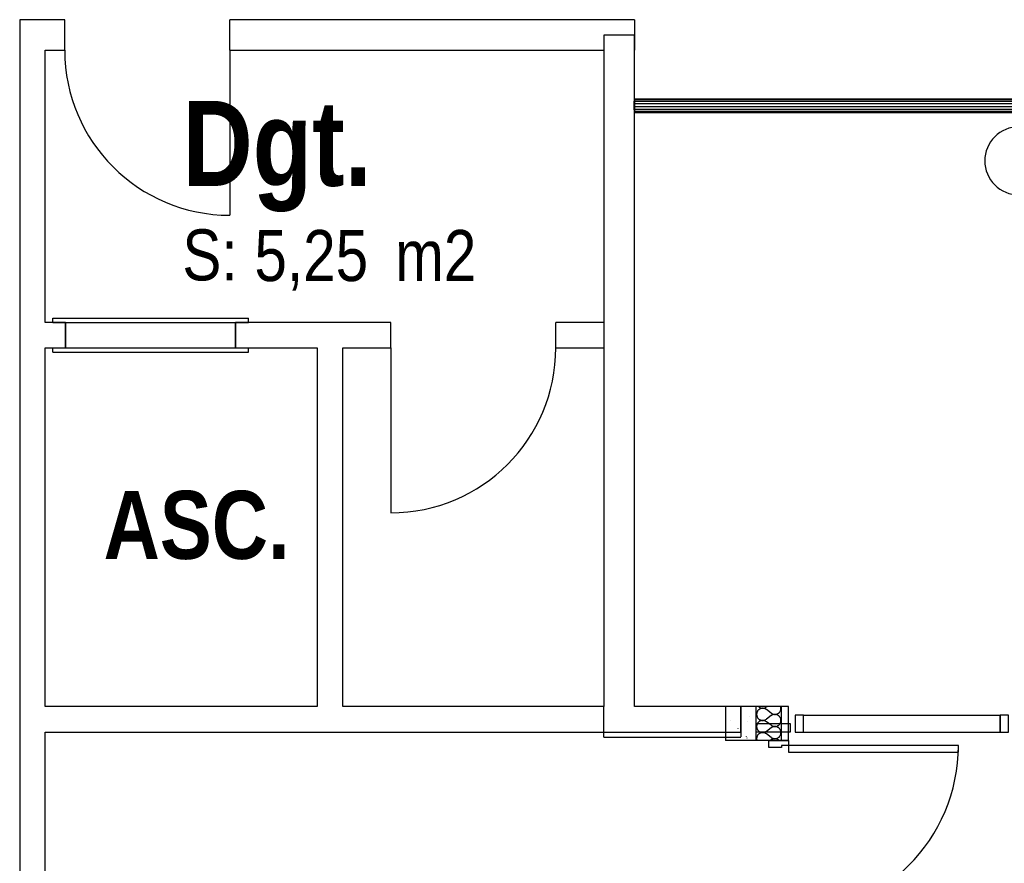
# Model space of a CAD drawing. Extents: x -18402 to 10376, y -5092 to 34139.
# Tile 53 of 78: x 3029 to 3608, y -2616 to -2120. Entities that reach past the tile are written whole.
import ezdxf

# ---------------------------------------------------------------- set-up
doc = ezdxf.new("R2010")
doc.units = 0
doc.linetypes.add('rdc_02$0$Tirets', pattern=[4.586109, 2.822222, -1.763887])
doc.linetypes.add('rdc_02$0$Tirets A', pattern=[2.2, 1.1, -1.1])
for name, color, linetype in [('0_XREF', 251, 'Continuous'), ('rdc_02$0$0._Étage_1_02-04 Mur.Construction', 251, 'Continuous'), ('rdc_02$0$0._Étage_1_02-05 Poteau.Construction', 251, 'Continuous'), ('rdc_02$0$0._Étage_1_02-06 Poutre.Construction', 251, 'Continuous'), ('rdc_02$0$0._Étage_1_06-02 Texte 200ème 100ème.Texte', 251, 'Continuous'), ('rdc_02$0$0._Étage_1_A-AREA-____-OTLN.Modèle IFC', 251, 'Continuous'), ('rdc_02$0$0._Étage_1_A-FLOR-HRAL-OTLN.Modèle IFC', 251, 'Continuous'), ('rdc_02$0$0._Étage_1_A-GLAZ-CWMG-OTLN.Modèle IFC', 251, 'Continuous'), ('rdc_02$0$0._Étage_1_A-WALL-____-OTLN.Modèle IFC', 251, 'Continuous'), ('rdc_02$0$0._Étage_1_Portes ARCHICAD', 251, 'Continuous'), ('rdc_02$0$0._Étage_1_S-COLS-____-OTLN.Modèle IFC', 251, 'Continuous')]:
    doc.layers.add(name, color=color, linetype=linetype)
doc.styles.add('rdc_02$0$STYLE_GENERE_1', font='ARIALNB.TTF')
doc.styles.add('rdc_02$0$STYLE_GENERE_3', font='ARIALN.TTF')

# ---------------------------------------------------------------- blocks, each defined once
blk = doc.blocks.new('*X242', base_point=(-8046, -58706.2))
at = {"layer": 'rdc_02$0$0._Étage_1_02-04 Mur.Construction', "linetype": 'Continuous', "ltscale": 0.1}
for p, q in [((34629.5, -25240), (34629.7, -25240.2)), ((34629.7, -25240.2), (34631.7, -25241.9)), ((34631.7, -25241.9), (34633.8, -25243.5)), ((34633.8, -25243.5), (34636, -25245)), ((34671.3, -25245.7), (34673.5, -25244.4)), ((34673.5, -25244.4), (34675.7, -25242.9)), ((34679.5, -25240), (34675.7, -25242.9)), ((34760.6, -25242.2), (34760, -25240)), ((34761, -25244.7), (34760.6, -25242.2)), ((34618.7, -25283.1), (34618.6, -25285.7)), ((34618.6, -25285.7), (34618.7, -25288.3)), ((34619, -25280.5), (34618.7, -25283.1)), ((34618.7, -25288.3), (34619, -25291)), ((34619.4, -25277.9), (34619, -25280.5)), ((34619, -25291), (34619.4, -25293.6)), ((34620.1, -25275.3), (34619.4, -25277.9)), ((34619.4, -25293.6), (34620.1, -25296.1)), ((34621, -25272.8), (34620.1, -25275.3)), ((34620.1, -25296.1), (34621, -25298.6)), ((34622, -25270.4), (34621, -25272.8)), ((34621, -25298.6), (34622, -25301)), ((34623.2, -25268.1), (34622, -25270.4)), ((34622, -25301), (34623.2, -25303.4)), ((34624.6, -25265.8), (34623.2, -25268.1)), ((34626.2, -25263.7), (34624.6, -25265.8)), ((34627.9, -25261.7), (34626.2, -25263.7)), ((34629.7, -25259.8), (34627.9, -25261.7)), ((34631.7, -25258.1), (34629.7, -25259.8)), ((34633.8, -25256.5), (34631.7, -25258.1)), ((34636, -25255), (34633.8, -25256.5)), ((34636, -25245), (34638.3, -25246.2)), ((34638.3, -25253.8), (34636, -25255)), ((34638.3, -25246.2), (34640.7, -25247.3)), ((34640.7, -25252.7), (34638.3, -25253.8)), ((34640.7, -25247.3), (34643.2, -25248.2)), ((34643.2, -25251.8), (34640.7, -25252.7)), ((34643.2, -25248.2), (34645.7, -25249)), ((34645.7, -25251), (34643.2, -25251.8)), ((34645.7, -25249), (34648.3, -25249.5)), ((34648.3, -25250.5), (34645.7, -25251)), ((34648.3, -25249.5), (34650.9, -25249.8)), ((34650.9, -25250.2), (34648.3, -25250.5)), ((34650.9, -25249.8), (34653.5, -25250)), ((34653.5, -25250), (34650.9, -25250.2)), ((34653.5, -25250), (34656.2, -25249.9)), ((34656.2, -25250.1), (34653.5, -25250)), ((34656.2, -25249.9), (34658.8, -25249.7)), ((34658.8, -25250.3), (34656.2, -25250.1)), ((34658.8, -25249.7), (34661.4, -25249.3)), ((34661.4, -25250.7), (34658.8, -25250.3)), ((34661.4, -25249.3), (34664, -25248.7)), ((34664, -25251.3), (34661.4, -25250.7)), ((34664, -25248.7), (34666.5, -25247.9)), ((34666.5, -25252.1), (34664, -25251.3)), ((34666.5, -25247.9), (34668.9, -25246.9)), ((34668.9, -25253.1), (34666.5, -25252.1)), ((34668.9, -25246.9), (34671.3, -25245.7)), ((34671.3, -25254.3), (34668.9, -25253.1)), ((34673.5, -25255.6), (34671.3, -25254.3)), ((34675.7, -25257.1), (34673.5, -25255.6)), ((34704.3, -25278.6), (34675.7, -25257.1)), ((34704.3, -25292.9), (34675.7, -25314.3)), ((34704.3, -25278.6), (34706.5, -25280.1)), ((34706.5, -25291.4), (34704.3, -25292.9)), ((34706.5, -25280.1), (34708.7, -25281.4)), ((34708.7, -25290), (34706.5, -25291.4)), ((34708.7, -25281.4), (34711.1, -25282.6)), ((34711.1, -25288.8), (34708.7, -25290)), ((34711.1, -25282.6), (34713.5, -25283.6)), ((34713.5, -25287.9), (34711.1, -25288.8)), ((34713.5, -25283.6), (34716, -25284.4)), ((34716, -25287.1), (34713.5, -25287.9)), ((34716, -25284.4), (34718.6, -25285)), ((34718.6, -25286.4), (34716, -25287.1)), ((34718.6, -25285), (34721.2, -25285.4)), ((34721.2, -25286), (34718.6, -25286.4)), ((34721.2, -25285.4), (34723.8, -25285.7)), ((34723.8, -25285.8), (34721.2, -25286)), ((34723.8, -25285.7), (34726.5, -25285.7)), ((34726.5, -25285.7), (34723.8, -25285.8)), ((34726.5, -25285.7), (34729.1, -25285.6)), ((34729.1, -25285.9), (34726.5, -25285.7)), ((34729.1, -25285.6), (34731.7, -25285.2)), ((34731.7, -25286.2), (34729.1, -25285.9)), ((34731.7, -25285.2), (34734.3, -25284.7)), ((34734.3, -25286.8), (34731.7, -25286.2)), ((34734.3, -25284.7), (34736.8, -25283.9)), ((34736.8, -25287.5), (34734.3, -25286.8)), ((34736.8, -25283.9), (34739.3, -25283)), ((34739.3, -25288.4), (34736.8, -25287.5)), ((34739.3, -25283), (34741.7, -25281.9)), ((34741.7, -25289.5), (34739.3, -25288.4)), ((34741.7, -25281.9), (34744, -25280.7)), ((34744, -25290.7), (34741.7, -25289.5)), ((34744, -25280.7), (34746.2, -25279.2)), ((34746.2, -25292.2), (34744, -25290.7)), ((34746.2, -25279.2), (34748.3, -25277.7)), ((34748.3, -25293.8), (34746.2, -25292.2)), ((34748.3, -25277.7), (34750.3, -25275.9)), ((34750.3, -25295.5), (34748.3, -25293.8)), ((34750.3, -25275.9), (34752.1, -25274)), ((34752.1, -25297.4), (34750.3, -25295.5)), ((34752.1, -25274), (34753.8, -25272)), ((34753.8, -25299.4), (34752.1, -25297.4)), ((34753.8, -25272), (34755.4, -25269.9)), ((34755.4, -25301.5), (34753.8, -25299.4)), ((34755.4, -25269.9), (34756.8, -25267.6)), ((34756.8, -25303.8), (34755.4, -25301.5)), ((34756.8, -25267.6), (34758, -25265.3)), ((34758, -25265.3), (34759, -25262.9)), ((34759, -25262.9), (34759.9, -25260.4)), ((34759.9, -25260.4), (34760.6, -25257.8)), ((34760.6, -25257.8), (34761, -25255.3)), ((34761.3, -25247.4), (34761, -25244.7)), ((34761, -25255.3), (34761.3, -25252.6)), ((34761.4, -25250), (34761.3, -25247.4)), ((34761.3, -25252.6), (34761.4, -25250)), ((34618.7, -25354.5), (34618.6, -25357.1)), ((34618.6, -25357.1), (34618.7, -25359.8)), ((34619, -25351.9), (34618.7, -25354.5)), ((34618.7, -25359.8), (34619, -25362.4)), ((34619.4, -25349.3), (34619, -25351.9)), ((34620.1, -25346.8), (34619.4, -25349.3)), ((34621, -25344.3), (34620.1, -25346.8)), ((34622, -25341.8), (34621, -25344.3)), ((34623.2, -25339.5), (34622, -25341.8)), ((34623.2, -25303.4), (34624.6, -25305.6)), ((34624.6, -25337.3), (34623.2, -25339.5)), ((34624.6, -25305.6), (34626.2, -25307.7)), ((34626.2, -25335.1), (34624.6, -25337.3)), ((34626.2, -25307.7), (34627.9, -25309.7)), ((34627.9, -25333.1), (34626.2, -25335.1)), ((34627.9, -25309.7), (34629.7, -25311.6)), ((34629.7, -25331.2), (34627.9, -25333.1)), ((34629.7, -25311.6), (34631.7, -25313.4)), ((34631.7, -25329.5), (34629.7, -25331.2)), ((34631.7, -25313.4), (34633.8, -25315)), ((34633.8, -25327.9), (34631.7, -25329.5)), ((34633.8, -25315), (34636, -25316.4)), ((34636, -25326.5), (34633.8, -25327.9)), ((34636, -25316.4), (34638.3, -25317.7)), ((34638.3, -25325.2), (34636, -25326.5)), ((34638.3, -25317.7), (34640.7, -25318.7)), ((34640.7, -25324.1), (34638.3, -25325.2)), ((34640.7, -25318.7), (34643.2, -25319.7)), ((34643.2, -25323.2), (34640.7, -25324.1)), ((34643.2, -25319.7), (34645.7, -25320.4)), ((34645.7, -25322.5), (34643.2, -25323.2)), ((34645.7, -25320.4), (34648.3, -25320.9)), ((34648.3, -25321.9), (34645.7, -25322.5)), ((34648.3, -25320.9), (34650.9, -25321.3)), ((34650.9, -25321.6), (34648.3, -25321.9)), ((34650.9, -25321.3), (34653.5, -25321.4)), ((34653.5, -25321.4), (34650.9, -25321.6)), ((34656.2, -25321.5), (34653.5, -25321.4)), ((34653.5, -25321.4), (34656.2, -25321.4)), ((34656.2, -25321.4), (34658.8, -25321.1)), ((34658.8, -25321.7), (34656.2, -25321.5)), ((34658.8, -25321.1), (34661.4, -25320.7)), ((34661.4, -25322.1), (34658.8, -25321.7)), ((34661.4, -25320.7), (34664, -25320.1)), ((34664, -25322.8), (34661.4, -25322.1)), ((34664, -25320.1), (34666.5, -25319.3)), ((34666.5, -25323.6), (34664, -25322.8)), ((34666.5, -25319.3), (34668.9, -25318.3)), ((34668.9, -25324.6), (34666.5, -25323.6)), ((34668.9, -25318.3), (34671.3, -25317.1)), ((34671.3, -25325.7), (34668.9, -25324.6)), ((34671.3, -25317.1), (34673.5, -25315.8)), ((34673.5, -25327.1), (34671.3, -25325.7)), ((34673.5, -25315.8), (34675.7, -25314.3)), ((34675.7, -25328.6), (34673.5, -25327.1)), ((34704.3, -25350), (34675.7, -25328.6)), ((34704.3, -25350), (34706.5, -25351.5)), ((34706.5, -25351.5), (34708.7, -25352.8)), ((34708.7, -25352.8), (34711.1, -25354)), ((34711.1, -25354), (34713.5, -25355)), ((34713.5, -25359.3), (34711.1, -25360.3)), ((34713.5, -25355), (34716, -25355.8)), ((34716, -25358.5), (34713.5, -25359.3)), ((34716, -25355.8), (34718.6, -25356.4)), ((34718.6, -25357.9), (34716, -25358.5)), ((34718.6, -25356.4), (34721.2, -25356.9)), ((34721.2, -25357.4), (34718.6, -25357.9)), ((34721.2, -25356.9), (34723.8, -25357.1)), ((34723.8, -25357.2), (34721.2, -25357.4)), ((34723.8, -25357.1), (34726.5, -25357.1)), ((34726.5, -25357.2), (34723.8, -25357.2)), ((34726.5, -25357.1), (34729.1, -25357)), ((34729.1, -25357.3), (34726.5, -25357.2)), ((34729.1, -25357), (34731.7, -25356.6)), ((34731.7, -25357.6), (34729.1, -25357.3)), ((34731.7, -25356.6), (34734.3, -25356.1)), ((34734.3, -25358.2), (34731.7, -25357.6)), ((34734.3, -25356.1), (34736.8, -25355.4)), ((34736.8, -25358.9), (34734.3, -25358.2)), ((34736.8, -25355.4), (34739.3, -25354.5)), ((34739.3, -25359.8), (34736.8, -25358.9)), ((34739.3, -25354.5), (34741.7, -25353.4)), ((34741.7, -25360.9), (34739.3, -25359.8)), ((34741.7, -25353.4), (34744, -25352.1)), ((34744, -25352.1), (34746.2, -25350.7)), ((34746.2, -25350.7), (34748.3, -25349.1)), ((34748.3, -25349.1), (34750.3, -25347.3)), ((34750.3, -25347.3), (34752.1, -25345.5)), ((34752.1, -25345.5), (34753.8, -25343.4)), ((34753.8, -25343.4), (34755.4, -25341.3)), ((34755.4, -25341.3), (34756.8, -25339.1)), ((34758, -25306.1), (34756.8, -25303.8)), ((34756.8, -25339.1), (34758, -25336.7)), ((34759, -25308.5), (34758, -25306.1)), ((34758, -25336.7), (34759, -25334.3)), ((34759.9, -25311), (34759, -25308.5)), ((34759, -25334.3), (34759.9, -25331.8)), ((34760.6, -25313.6), (34759.9, -25311)), ((34759.9, -25331.8), (34760.6, -25329.3)), ((34761, -25316.2), (34760.6, -25313.6)), ((34760.6, -25329.3), (34761, -25326.7)), ((34761.3, -25318.8), (34761, -25316.2)), ((34761, -25326.7), (34761.3, -25324.1)), ((34761.4, -25321.4), (34761.3, -25318.8)), ((34761.3, -25324.1), (34761.4, -25321.4)), ((34619, -25362.4), (34619.4, -25365)), ((34619.4, -25365), (34620.1, -25367.5)), ((34620.1, -25367.5), (34621, -25370)), ((34621, -25415.7), (34620.1, -25418.2)), ((34621, -25370), (34622, -25372.4)), ((34622, -25413.3), (34621, -25415.7)), ((34622, -25372.4), (34623.2, -25374.8)), ((34623.2, -25410.9), (34622, -25413.3)), ((34623.2, -25374.8), (34624.6, -25377)), ((34624.6, -25408.7), (34623.2, -25410.9)), ((34624.6, -25377), (34626.2, -25379.2)), ((34626.2, -25406.6), (34624.6, -25408.7)), ((34626.2, -25379.2), (34627.9, -25381.2)), ((34627.9, -25404.5), (34626.2, -25406.6)), ((34627.9, -25381.2), (34629.7, -25383.1)), ((34629.7, -25402.7), (34627.9, -25404.5)), ((34629.7, -25383.1), (34631.7, -25384.8)), ((34631.7, -25400.9), (34629.7, -25402.7)), ((34631.7, -25384.8), (34633.8, -25386.4)), ((34633.8, -25399.3), (34631.7, -25400.9)), ((34633.8, -25386.4), (34636, -25387.8)), ((34636, -25397.9), (34633.8, -25399.3)), ((34636, -25387.8), (34638.3, -25389.1)), ((34638.3, -25396.6), (34636, -25397.9)), ((34638.3, -25389.1), (34640.7, -25390.2)), ((34640.7, -25395.5), (34638.3, -25396.6)), ((34640.7, -25390.2), (34643.2, -25391.1)), ((34643.2, -25394.6), (34640.7, -25395.5)), ((34643.2, -25391.1), (34645.7, -25391.8)), ((34645.7, -25393.9), (34643.2, -25394.6)), ((34645.7, -25391.8), (34648.3, -25392.4)), ((34648.3, -25393.4), (34645.7, -25393.9)), ((34648.3, -25392.4), (34650.9, -25392.7)), ((34650.9, -25393), (34648.3, -25393.4)), ((34650.9, -25392.7), (34653.5, -25392.8)), ((34653.5, -25392.9), (34650.9, -25393)), ((34653.5, -25392.8), (34656.2, -25392.8)), ((34656.2, -25392.9), (34653.5, -25392.9)), ((34656.2, -25392.8), (34658.8, -25392.6)), ((34658.8, -25393.1), (34656.2, -25392.9)), ((34658.8, -25392.6), (34661.4, -25392.1)), ((34661.4, -25393.6), (34658.8, -25393.1)), ((34661.4, -25392.1), (34664, -25391.5)), ((34664, -25394.2), (34661.4, -25393.6)), ((34664, -25391.5), (34666.5, -25390.7)), ((34666.5, -25395), (34664, -25394.2)), ((34666.5, -25390.7), (34668.9, -25389.7)), ((34668.9, -25396), (34666.5, -25395)), ((34668.9, -25389.7), (34671.3, -25388.6)), ((34671.3, -25397.2), (34668.9, -25396)), ((34671.3, -25388.6), (34673.5, -25387.2)), ((34673.5, -25398.5), (34671.3, -25397.2)), ((34673.5, -25387.2), (34675.7, -25385.7)), ((34675.7, -25400), (34673.5, -25398.5)), ((34704.3, -25364.3), (34675.7, -25385.7)), ((34704.3, -25421.4), (34675.7, -25400)), ((34706.5, -25362.8), (34704.3, -25364.3)), ((34708.7, -25361.4), (34706.5, -25362.8)), ((34711.1, -25360.3), (34708.7, -25361.4)), ((34744, -25362.2), (34741.7, -25360.9)), ((34746.2, -25363.6), (34744, -25362.2)), ((34748.3, -25365.2), (34746.2, -25363.6)), ((34750.3, -25366.9), (34748.3, -25365.2)), ((34752.1, -25368.8), (34750.3, -25366.9)), ((34750.3, -25418.8), (34752.1, -25416.9)), ((34753.8, -25370.8), (34752.1, -25368.8)), ((34752.1, -25416.9), (34753.8, -25414.9)), ((34755.4, -25373), (34753.8, -25370.8)), ((34753.8, -25414.9), (34755.4, -25412.7)), ((34756.8, -25375.2), (34755.4, -25373)), ((34755.4, -25412.7), (34756.8, -25410.5)), ((34758, -25377.6), (34756.8, -25375.2)), ((34756.8, -25410.5), (34758, -25408.2)), ((34759, -25380), (34758, -25377.6)), ((34758, -25408.2), (34759, -25405.7)), ((34759.9, -25382.5), (34759, -25380)), ((34759, -25405.7), (34759.9, -25403.2)), ((34760.6, -25385), (34759.9, -25382.5)), ((34759.9, -25403.2), (34760.6, -25400.7)), ((34761, -25387.6), (34760.6, -25385)), ((34760.6, -25400.7), (34761, -25398.1)), ((34761.3, -25390.2), (34761, -25387.6)), ((34761, -25398.1), (34761.3, -25395.5)), ((34761.4, -25392.9), (34761.3, -25390.2)), ((34761.3, -25395.5), (34761.4, -25392.9)), ((34618.7, -25425.9), (34618.6, -25428.6)), ((34618.6, -25428.6), (34618.7, -25431.2)), ((34619, -25423.3), (34618.7, -25425.9)), ((34618.7, -25431.2), (34619, -25433.8)), ((34619.4, -25420.7), (34619, -25423.3)), ((34619, -25433.8), (34619.4, -25436.4)), ((34620.1, -25418.2), (34619.4, -25420.7)), ((34619.4, -25436.4), (34620.1, -25439)), ((34620.1, -25439), (34620.5, -25440)), ((34704.3, -25435.7), (34698.6, -25440)), ((34704.3, -25421.4), (34706.5, -25422.9)), ((34706.5, -25434.2), (34704.3, -25435.7)), ((34706.5, -25422.9), (34708.7, -25424.3)), ((34708.7, -25432.9), (34706.5, -25434.2)), ((34708.7, -25424.3), (34711.1, -25425.4)), ((34711.1, -25431.7), (34708.7, -25432.9)), ((34711.1, -25425.4), (34713.5, -25426.4)), ((34713.5, -25430.7), (34711.1, -25431.7)), ((34713.5, -25426.4), (34716, -25427.2)), ((34716, -25429.9), (34713.5, -25430.7)), ((34716, -25427.2), (34718.6, -25427.9)), ((34718.6, -25429.3), (34716, -25429.9)), ((34718.6, -25427.9), (34721.2, -25428.3)), ((34721.2, -25428.9), (34718.6, -25429.3)), ((34721.2, -25428.3), (34723.8, -25428.5)), ((34723.8, -25428.6), (34721.2, -25428.9)), ((34723.8, -25428.5), (34726.5, -25428.6)), ((34726.5, -25428.6), (34723.8, -25428.6)), ((34726.5, -25428.6), (34729.1, -25428.4)), ((34729.1, -25428.7), (34726.5, -25428.6)), ((34729.1, -25428.4), (34731.7, -25428.1)), ((34731.7, -25429.1), (34729.1, -25428.7)), ((34731.7, -25428.1), (34734.3, -25427.5)), ((34734.3, -25429.6), (34731.7, -25429.1)), ((34734.3, -25427.5), (34736.8, -25426.8)), ((34736.8, -25430.3), (34734.3, -25429.6)), ((34736.8, -25426.8), (34739.3, -25425.9)), ((34739.3, -25431.3), (34736.8, -25430.3)), ((34739.3, -25425.9), (34741.7, -25424.8)), ((34741.7, -25432.3), (34739.3, -25431.3)), ((34741.7, -25424.8), (34744, -25423.5)), ((34744, -25433.6), (34741.7, -25432.3)), ((34744, -25423.5), (34746.2, -25422.1)), ((34746.2, -25435), (34744, -25433.6)), ((34746.2, -25422.1), (34748.3, -25420.5)), ((34748.3, -25436.6), (34746.2, -25435)), ((34748.3, -25420.5), (34750.3, -25418.8)), ((34750.3, -25438.4), (34748.3, -25436.6)), ((34751.9, -25440), (34750.3, -25438.4))]:
    blk.add_line(p, q, dxfattribs=at)
blk = doc.blocks.new('*X244', base_point=(-8046, -58706.2))
at = {"layer": 'rdc_02$0$0._Étage_1_02-04 Mur.Construction', "linetype": 'Continuous', "ltscale": 0.1}
for p, q in [((34576.5, -25299), (34576.1, -25298.7)), ((34465, -25323.7), (34464.6, -25323.4)), ((34564.3, -25327.9), (34563.9, -25327.6)), ((34510.3, -25367.8), (34509.9, -25367.6)), ((34559.2, -25417.1), (34558.8, -25416.8)), ((34439.4, -25435.9), (34439, -25435.6)), ((34468.1, -25421.6), (34467.7, -25421.3)), ((34562.3, -25424.9), (34561.9, -25424.7))]:
    blk.add_line(p, q, dxfattribs=at)
blk = doc.blocks.new('rdc_02')
at = {"layer": 'rdc_02$0$0._Étage_1_02-04 Mur.Construction', "linetype": 'Continuous', "ltscale": 0.1}
for p, q in [((3461.5, -2544), (3461.5, -2524)), ((3476.5, -2544), (3476.5, -2524)), ((3461.5, -2544), (3443.5, -2544)), ((3469, -2544), (3461.5, -2544)), ((3476.5, -2544), (3469, -2544)), ((3480.5, -2544), (3476.5, -2544))]:
    blk.add_line(p, q, dxfattribs=at)
at = {"layer": 'rdc_02$0$0._Étage_1_02-04 Mur.Construction', "linetype": 'Continuous', "ltscale": 0.1, "flags": 128}
for points in [[(3461.5, -2524), (3443.5, -2524)], [(3443.5, -2524), (3443.5, -2544)], [(3476.5, -2524), (3461.5, -2524)], [(3480.5, -2524), (3476.5, -2524)], [(3480.5, -2544), (3480.5, -2524)]]:
    blk.add_lwpolyline(points, dxfattribs=at)
at = {"layer": 'rdc_02$0$0._Étage_1_02-05 Poteau.Construction', "linetype": 'Continuous', "ltscale": 0.1, "flags": 128}
for points in [[(3484.5, -2539.1), (3489.5, -2539.1), (3489.5, -2529.1), (3484.5, -2529.1)], [(3605, -2539.1), (3610, -2539.1), (3610, -2529.1), (3605, -2529.1)]]:
    blk.add_lwpolyline(points, close=True, dxfattribs=at)
at = {"layer": 'rdc_02$0$0._Étage_1_02-06 Poutre.Construction', "linetype": 'Continuous', "ltscale": 0.1}
for p, q in [((3489.5, -2529.1), (3605, -2529.1)), ((3489.5, -2539.1), (3489.5, -2529.1)), ((3489.5, -2529.1), (3605, -2529.1)), ((3489.5, -2539.1), (3489.5, -2529.1)), ((3605, -2539.1), (3605, -2529.1)), ((3605, -2539.1), (3605, -2529.1)), ((3489.5, -2539.1), (3605, -2539.1)), ((3489.5, -2539.1), (3605, -2539.1))]:
    blk.add_line(p, q, dxfattribs=at)
at = {"layer": 'rdc_02$0$0._Étage_1_02-06 Poutre.Construction', "linetype": 'rdc_02$0$Tirets A', "ltscale": 0.1}
for p, q in [((3489.5, -2529.1), (3605, -2529.1)), ((3489.5, -2539.1), (3489.5, -2529.1)), ((3489.5, -2529.1), (3605, -2529.1)), ((3489.5, -2539.1), (3489.5, -2529.1)), ((3605, -2539.1), (3605, -2529.1)), ((3605, -2539.1), (3605, -2529.1)), ((3489.5, -2539.1), (3605, -2539.1)), ((3489.5, -2539.1), (3605, -2539.1))]:
    blk.add_line(p, q, dxfattribs=at)
at = {"layer": 'rdc_02$0$0._Étage_1_A-FLOR-HRAL-OTLN.Modèle IFC', "linetype": 'Continuous', "ltscale": 0.1}
for p, q in [((3390, -2168.01), (3389.6, -2168.01)), ((3389.6, -2168.01), (3389.6, -2173.01)), ((3390, -2166.57), (3390, -2166.92)), ((3390, -2166.57), (4390, -2166.57)), ((3390, -2166.92), (3390, -2167.89)), ((3390, -2166.92), (4390, -2166.92)), ((3390, -2167.89), (3390, -2169.33)), ((3390, -2167.89), (4390, -2167.89)), ((3390, -2169.33), (3390, -2170.99)), ((3390, -2169.33), (4390, -2169.33)), ((3390, -2170.99), (3390, -2172.57)), ((3390, -2170.99), (4390, -2170.99)), ((3389.6, -2173.01), (3390, -2173.01)), ((3390, -2172.57), (3390, -2173.81)), ((3390, -2172.57), (4390, -2172.57)), ((3390, -2173.81), (3390, -2174.48)), ((3390, -2173.81), (4390, -2173.81)), ((3390, -2174.48), (3390, -2174.57)), ((3390, -2174.48), (4390, -2174.48)), ((3390, -2174.57), (4390, -2174.57))]:
    blk.add_line(p, q, dxfattribs=at)
at = {"layer": 'rdc_02$0$0._Étage_1_A-GLAZ-CWMG-OTLN.Modèle IFC', "linetype": 'Continuous', "ltscale": 0.1}
for p, q in [((3461.5, -2539), (3461.5, -2534)), ((3461.5, -2534), (3481.5, -2534)), ((3461.5, -2539), (3461.5, -2534)), ((3461.5, -2534), (3481.5, -2534)), ((3461.5, -2539), (3461.5, -2534)), ((3461.5, -2534), (3481.5, -2534)), ((3481.5, -2534), (3481.5, -2539)), ((3481.5, -2534), (3481.5, -2539)), ((3481.5, -2534), (3481.5, -2539)), ((3481.5, -2539), (3461.5, -2539)), ((3481.5, -2539), (3461.5, -2539)), ((3481.5, -2539), (3461.5, -2539))]:
    blk.add_line(p, q, dxfattribs=at)
at = {"layer": 'rdc_02$0$0._Étage_1_A-WALL-____-OTLN.Modèle IFC', "linetype": 'Continuous', "ltscale": 0.1}
for p, q in [((3055, -2138), (3055, -2120)), ((3152, -2138), (3152, -2120)), ((3055.5, -2313), (3055.5, -2298)), ((3155.5, -2313), (3155.5, -2298)), ((3246.75, -2313), (3246.75, -2298)), ((3343.75, -2313), (3343.75, -2298))]:
    blk.add_line(p, q, dxfattribs=at)
at = {"layer": 'rdc_02$0$0._Étage_1_A-WALL-____-OTLN.Modèle IFC', "linetype": 'Continuous', "ltscale": 0.1, "flags": 128}
for points in [[(3028.5, -2120), (3028.5, -2138)], [(3055, -2120), (3028.5, -2120)], [(3390, -2120), (3152, -2120)], [(3390, -2120), (3390, -2138)], [(3028.5, -2138), (3028.5, -2913.96)], [(3043.5, -2138), (3055, -2138)], [(3043.5, -2298), (3043.5, -2138)], [(3152, -2138), (3372, -2138)], [(3372, -2138), (3372, -2298)], [(3390, -2524), (3390, -2138)], [(3055.5, -2298), (3043.5, -2298)], [(3246.75, -2298), (3155.5, -2298)], [(3372, -2298), (3343.75, -2298)], [(3043.5, -2524), (3043.5, -2313)], [(3043.5, -2313), (3055.5, -2313)], [(3155.5, -2313), (3203.5, -2313)], [(3203.5, -2313), (3203.5, -2524)], [(3218.5, -2524), (3218.5, -2313)], [(3218.5, -2313), (3246.75, -2313)], [(3343.75, -2313), (3372, -2313)], [(3372, -2313), (3372, -2524)], [(3203.5, -2524), (3043.5, -2524)], [(3372, -2524), (3218.5, -2524)], [(3452.5, -2524), (3390, -2524)], [(3452.5, -2539), (3452.5, -2524)], [(3043.5, -2913.96), (3043.5, -2539)], [(3043.5, -2539), (3372, -2539)], [(3372, -2539), (3452.5, -2539)]]:
    blk.add_lwpolyline(points, dxfattribs=at)
at = {"layer": 'rdc_02$0$0._Étage_1_A-WALL-____-OTLN.Modèle IFC', "linetype": 'rdc_02$0$Tirets', "ltscale": 0.1, "flags": 128}
for points in [[(3390, -2129.01), (3372, -2129.01)], [(3372, -2129.01), (3372, -2524)], [(3390, -2524), (3390, -2129.01)], [(3372, -2542), (3372, -2524)], [(3452.5, -2524), (3390, -2524)], [(3452.5, -2524), (3452.5, -2542)], [(3372, -2542), (3452.5, -2542)]]:
    blk.add_lwpolyline(points, dxfattribs=at)
at = {"layer": 'rdc_02$0$0._Étage_1_Portes ARCHICAD', "linetype": 'Continuous', "ltscale": 0.1}
for p, q in [((3152, -2138), (3152, -2235)), ((3048, -2295.5), (3163, -2295.5)), ((3048, -2298), (3048, -2295.5)), ((3048, -2298), (3163, -2298)), ((3055.5, -2298), (3055.5, -2313)), ((3155.5, -2298), (3155.5, -2313)), ((3163, -2298), (3163, -2295.5)), ((3048, -2313), (3163, -2313)), ((3048, -2315.5), (3048, -2313)), ((3048, -2315.5), (3163, -2315.5)), ((3163, -2315.5), (3163, -2313)), ((3246.75, -2313), (3246.75, -2410)), ((3461.5, -2544), (3443.5, -2544)), ((3469, -2544), (3461.5, -2544)), ((3469, -2544), (3480.5, -2544)), ((3469, -2548), (3469, -2544)), ((3476.5, -2544), (3469, -2544)), ((3476.5, -2544), (3469, -2544)), ((3480.5, -2544), (3476.5, -2544)), ((3480.5, -2544), (3476.5, -2544)), ((3480.5, -2546.8), (3476.5, -2546.8)), ((3476.5, -2546.8), (3476.5, -2548)), ((3480.5, -2544), (3480.5, -2546.8)), ((3580.5, -2546.8), (3480.5, -2546.8)), ((3480.5, -2546.8), (3480.5, -2550.8)), ((3580.5, -2550.8), (3580.5, -2546.8)), ((3476.5, -2548), (3469, -2548)), ((3480.5, -2550.8), (3580.5, -2550.8))]:
    blk.add_line(p, q, dxfattribs=at)
for centre, radius, start, end in [((3152, -2138), 97, 180, 270), ((3246.75, -2313), 97, 270, 0), ((3480.5, -2546.8), 100, 270, 0)]:
    blk.add_arc(centre, radius, start, end, dxfattribs=at)
at = {"layer": 'rdc_02$0$0._Étage_1_S-COLS-____-OTLN.Modèle IFC', "linetype": 'Continuous', "ltscale": 0.1, "flags": 128}
blk.add_lwpolyline([(3596, -2203, 0.414214), (3616, -2223, 0.414214), (3636, -2203, 0.414214), (3616, -2183, 0.414214)], format="xyb", close=True, dxfattribs=at)
at = {"layer": 'rdc_02$0$0._Étage_1_A-AREA-____-OTLN.Modèle IFC', "linetype": 'Continuous', "ltscale": 0.1, "xscale": 0.1, "yscale": 0.1, "zscale": 0.1}
for name in ['*X242', '*X244']:
    blk.add_blockref(name, (-804.6, -5870.62), dxfattribs=at)
at = {"layer": 'rdc_02$0$0._Étage_1_06-02 Texte 200ème 100ème.Texte', "linetype": 'Continuous', "ltscale": 0.1, "insert": (3132.55, -2417.41), "char_height": 40, "attachment_point": 5, "style": 'rdc_02$0$STYLE_GENERE_1'}
blk.add_mtext('\\A1;{\\pqc;\\fArial Narrow|b1|i0|c0|p34;ASC.}', dxfattribs=at)
at = {"layer": 'rdc_02$0$0._Étage_1_A-AREA-____-OTLN.Modèle IFC', "linetype": 'Continuous', "ltscale": 0.1, "attachment_point": 1}
for s, insert, char_height, style in [('\\A1;{\\pql;\\pt0;\\fArial Narrow|b1|i0|c0|p34;Dgt.}', (3124.17, -2167.75), 50, 'rdc_02$0$STYLE_GENERE_1'), ('\\A1;{\\pql;\\pt0;\\fArial Narrow|b0|i0|c0|p34;S: }', (3124.17, -2243.32), 30, 'rdc_02$0$STYLE_GENERE_3'), ('\\A1;{\\pql;\\pt0,250;\\fArial Narrow|b0|i0|c0|p34;5,25\\fArial Narrow|b0|i0|c0|p34;\\A1{\\H.66x;\\S^  ;}\\fArial Narrow|b0|i0|c0|p34; m2\\fArial Narrow|b0|i0|c0|p34;\\A1{\\H.66x;\\S^  ;}}', (3166.53, -2243.72), 30, 'rdc_02$0$STYLE_GENERE_3')]:
    blk.add_mtext(s, dxfattribs=dict(at, insert=insert, char_height=char_height, style=style))

msp = doc.modelspace()

# ---------------------------------------------------------------- block references
at = {"layer": '0_XREF'}
msp.add_blockref('rdc_02', (0, 0), dxfattribs=at)

doc.saveas('drawing.dxf')
